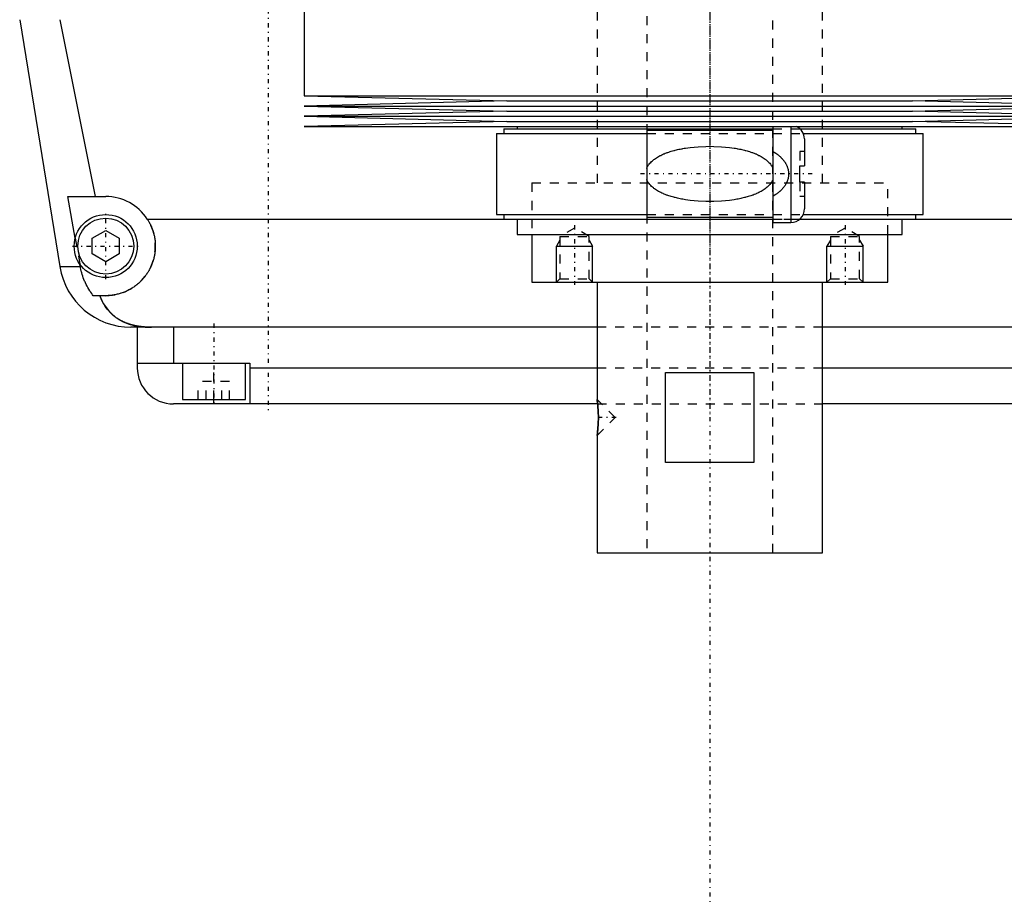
# Model space of a CAD drawing. Extents: x -120 to 120, y -136 to 719.
# Tile 1 of 11: x -77 to 33, y -136 to -38. Entities that reach past the tile are written whole.
import ezdxf

# ---------------------------------------------------------------- set-up
doc = ezdxf.new("R2010")
doc.units = 0
doc.linetypes.add('CENTER', pattern=[1.5, 0.45, -0.5, 0.05, -0.5])
doc.linetypes.add('DASHED', pattern=[2, 1, -1])
for name, color, linetype in [('AM_0', 7, 'CONTINUOUS'), ('AM_10', 7, 'CONTINUOUS'), ('AM_3', 7, 'DASHED'), ('AM_7', 7, 'CENTER')]:
    doc.layers.add(name, color=color, linetype=linetype)

msp = doc.modelspace()

# ---------------------------------------------------------------- linework, layer by layer
at = {"layer": 'AM_0', "color": 7, "linetype": 'CONTINUOUS'}
for p, q in [((-45, -30.25), (-45, -46.83)), ((-76.54, -38.4), (-72.1, -65.78)), ((-72.1, -38.4), (-68.19, -58)), ((-45, -46.83), (-22.5, -47.4)), ((-45, -46.83), (45, -46.83)), ((22.5, -47.4), (45, -46.83)), ((-22.5, -47.4), (-45, -47.97)), ((-45, -47.97), (-22.5, -48.54)), ((-45, -47.97), (45, -47.97)), ((-22.5, -47.4), (22.5, -47.4)), ((45, -47.97), (22.5, -47.4)), ((22.5, -48.54), (45, -47.97)), ((-22.5, -48.54), (-45, -49.11)), ((-45, -49.11), (-22.5, -49.68)), ((-45, -49.11), (45, -49.11)), ((-22.5, -48.54), (22.5, -48.54)), ((45, -49.11), (22.5, -48.54)), ((22.5, -49.68), (45, -49.11)), ((-22.5, -49.68), (-45, -50.25)), ((-22.5, -49.68), (22.5, -49.68)), ((45, -50.25), (22.5, -49.68)), ((-45, -50.25), (45, -50.25)), ((-23.65, -51), (-23.65, -60)), ((-23.65, -51), (-7, -51)), ((-22.85, -50.5), (-22.85, -51)), ((-22.85, -50.5), (7, -50.5)), ((-21.35, -50.25), (-21.35, -50.5)), ((7, -50.7), (-7, -50.7)), ((-7, -50.7), (-7, -60.3)), ((7, -50.25), (7, -60.88)), ((9, -50.25), (9, -60.88)), ((9.99, -50.5), (22.85, -50.5)), ((10.36, -51), (23.65, -51)), ((21.35, -50.5), (21.35, -50.25)), ((22.85, -51), (22.85, -50.5)), ((23.65, -60), (23.65, -51)), ((10.5, -51.62), (10.5, -54.6)), ((10, -56.4), (10, -54.6)), ((10, -54.6), (10.5, -54.6)), ((10.5, -56.4), (10, -56.4)), ((10.5, -56.4), (10.5, -59.38)), ((-71.21, -58), (-67, -58)), ((-70.39, -62.62), (-71.21, -58)), ((-23.65, -60), (-7, -60)), ((-22.85, -60), (-22.85, -60.5)), ((10.36, -60), (23.65, -60)), ((22.85, -60.5), (22.85, -60)), ((-62.39, -60.5), (-9.77, -60.5)), ((-22.85, -60.5), (7.01, -60.5)), ((-21.35, -60.5), (-21.35, -62.2)), ((-7, -60.3), (7, -60.3)), ((7, -60.88), (9, -60.88)), ((9.99, -60.5), (22.85, -60.5)), ((21.35, -62.2), (21.35, -60.5)), ((22.85, -60.5), (62.39, -60.5)), ((-68.5, -62.63), (-67, -61.77)), ((-67, -61.77), (-65.5, -62.63)), ((-21.35, -62.2), (21.35, -62.2)), ((-19.75, -62.2), (-19.75, -67.5)), ((19.75, -67.5), (19.75, -62.2)), ((-68.5, -64.37), (-68.5, -62.63)), ((-65.5, -62.63), (-65.5, -64.37)), ((-67, -65.23), (-68.5, -64.37)), ((-65.5, -64.37), (-67, -65.23)), ((-69.82, -65.78), (-69.87, -65.5)), ((-72.1, -65.78), (-69.82, -65.78)), ((-19.75, -67.5), (19.75, -67.5)), ((-12.5, -67.5), (-12.5, -80.5)), ((12.5, -97.5), (12.5, -67.5)), ((-67, -69), (-68.39, -69)), ((-12.5, -72.5), (-64.2, -72.5)), ((-63.5, -72.5), (-63.5, -77)), ((-59.5, -72.5), (-59.5, -76.5)), ((64.2, -72.5), (12.5, -72.5)), ((-63.5, -76.5), (-51, -76.5)), ((-58.5, -76.5), (-58.5, -80.5)), ((-51.5, -80.5), (-51.5, -76.5)), ((-51, -76.5), (-51, -81)), ((-51, -77), (-12.5, -77)), ((-4.9, -77.5), (4.9, -77.5)), ((-4.9, -87.5), (-4.9, -77.5)), ((4.9, -77.5), (4.9, -87.5)), ((12.5, -77), (51, -77)), ((-58.5, -80.5), (-51.5, -80.5)), ((-55, -81), (-55, -80.5)), ((-12.49, -80.54), (-12.5, -80.5)), ((-12.48, -80.66), (-12.49, -80.59)), ((-12.44, -81), (-59.5, -81)), ((-12.44, -80.98), (-12.45, -80.86)), ((59.5, -81), (12.5, -81)), ((-12.45, -84.14), (-12.44, -84.02)), ((-12.5, -84.5), (-12.49, -84.46)), ((-12.5, -84.5), (-12.5, -97.5)), ((-12.49, -84.42), (-12.47, -84.29)), ((4.9, -87.5), (-4.9, -87.5)), ((-12.5, -97.5), (12.5, -97.5))]:
    msp.add_line(p, q, dxfattribs=at)
for points in [[(-62.39, -60.5, 0), (-62.36, -60.55, 0), (-62.3, -60.65, 0), (-62.24, -60.74, 0), (-62.21, -60.79, 0), (-62.18, -60.84, 0), (-62.13, -60.95, 0), (-62.08, -61.05, 0), (-62.03, -61.15, 0), (-61.98, -61.26, 0), (-61.93, -61.36, 0), (-61.91, -61.41, 0), (-61.89, -61.47, 0), (-61.85, -61.57, 0), (-61.81, -61.68, 0), (-61.77, -61.79, 0), (-61.74, -61.9, 0), (-61.71, -62.01, 0), (-61.69, -62.06, 0), (-61.68, -62.12, 0), (-61.65, -62.23, 0), (-61.62, -62.34, 0), (-61.61, -62.39, 0), (-61.6, -62.45, 0), (-61.58, -62.56, 0), (-61.56, -62.66, 0), (-61.56, -62.72, 0), (-61.55, -62.77, 0), (-61.53, -62.88, 0), (-61.52, -62.99, 0), (-61.51, -63.1, 0), (-61.51, -63.21, 0), (-61.5, -63.31, 0), (-61.5, -63.37, 0), (-61.5, -63.42, 0), (-61.5, -63.52, 0), (-61.5, -63.63, 0), (-61.5, -63.73, 0), (-61.51, -63.84, 0), (-61.52, -63.95, 0), (-61.52, -64, 0), (-61.53, -64.05, 0), (-61.54, -64.16, 0), (-61.55, -64.26, 0), (-61.57, -64.37, 0), (-61.59, -64.47, 0), (-61.61, -64.58, 0), (-61.62, -64.63, 0), (-61.63, -64.69, 0), (-61.65, -64.79, 0), (-61.68, -64.9, 0), (-61.71, -65, 0), (-61.74, -65.1, 0), (-61.77, -65.21, 0), (-61.79, -65.26, 0), (-61.81, -65.31, 0), (-61.84, -65.41, 0), (-61.88, -65.51, 0), (-61.92, -65.61, 0), (-61.96, -65.71, 0), (-62.01, -65.81, 0), (-62.03, -65.86, 0), (-62.05, -65.9, 0), (-62.1, -66, 0), (-62.15, -66.1, 0), (-62.18, -66.14, 0), (-62.2, -66.19, 0), (-62.26, -66.28, 0), (-62.31, -66.37, 0), (-62.34, -66.42, 0), (-62.37, -66.46, 0), (-62.43, -66.55, 0), (-62.49, -66.64, 0), (-62.55, -66.73, 0), (-62.61, -66.81, 0), (-62.67, -66.9, 0), (-62.71, -66.94, 0), (-62.74, -66.98, 0), (-62.81, -67.06, 0), (-62.87, -67.14, 0), (-62.94, -67.21, 0), (-63.01, -67.29, 0), (-63.09, -67.36, 0), (-63.12, -67.4, 0), (-63.16, -67.44, 0), (-63.23, -67.51, 0), (-63.31, -67.58, 0), (-63.38, -67.64, 0), (-63.46, -67.71, 0), (-63.55, -67.78, 0), (-63.59, -67.81, 0), (-63.63, -67.85, 0), (-63.71, -67.91, 0), (-63.8, -67.97, 0), (-63.89, -68.04, 0), (-63.98, -68.1, 0), (-64.07, -68.15, 0), (-64.12, -68.18, 0), (-64.16, -68.21, 0), (-64.26, -68.27, 0), (-64.36, -68.32, 0), (-64.45, -68.37, 0), (-64.55, -68.43, 0), (-64.65, -68.47, 0), (-64.7, -68.5, 0), (-64.76, -68.52, 0), (-64.86, -68.57, 0), (-64.96, -68.61, 0), (-65.02, -68.63, 0), (-65.07, -68.65, 0), (-65.17, -68.69, 0), (-65.28, -68.72, 0), (-65.34, -68.74, 0), (-65.39, -68.76, 0), (-65.5, -68.79, 0), (-65.61, -68.82, 0), (-65.72, -68.85, 0), (-65.83, -68.87, 0), (-65.94, -68.9, 0), (-66, -68.91, 0), (-66.05, -68.92, 0), (-66.16, -68.94, 0), (-66.27, -68.95, 0), (-66.39, -68.97, 0), (-66.5, -68.98, 0), (-66.61, -68.99, 0), (-66.67, -68.99, 0), (-66.72, -68.99, 0), (-66.83, -69, 0), (-66.94, -69, 0), (-67, -69, 0)], [(-68.39, -69, 0), (-68.45, -68.92, 0), (-68.56, -68.77, 0), (-68.67, -68.61, 0), (-68.72, -68.53, 0), (-68.77, -68.45, 0), (-68.88, -68.28, 0), (-68.98, -68.11, 0), (-69.07, -67.93, 0), (-69.17, -67.75, 0), (-69.26, -67.57, 0), (-69.3, -67.47, 0), (-69.34, -67.38, 0), (-69.42, -67.19, 0), (-69.49, -67.01, 0), (-69.55, -66.83, 0), (-69.61, -66.65, 0), (-69.66, -66.46, 0), (-69.69, -66.37, 0), (-69.71, -66.27, 0), (-69.76, -66.08, 0), (-69.8, -65.88, 0), (-69.82, -65.78, 0)], [(-67.64, -69, 0), (-67.57, -69.19, 0), (-67.42, -69.55, 0), (-67.24, -69.89, 0), (-67.14, -70.05, 0), (-67.04, -70.21, 0), (-66.82, -70.51, 0), (-66.59, -70.78, 0), (-66.32, -71.04, 0), (-66.16, -71.19, 0), (-66.11, -71.23, 0), (-66.07, -71.27, 0), (-66.04, -71.29, 0), (-66.02, -71.31, 0), (-65.97, -71.34, 0), (-65.92, -71.38, 0), (-65.87, -71.42, 0), (-65.81, -71.45, 0), (-65.76, -71.49, 0), (-65.73, -71.51, 0), (-65.71, -71.53, 0), (-65.65, -71.56, 0), (-65.6, -71.6, 0), (-65.57, -71.61, 0), (-65.54, -71.63, 0), (-65.49, -71.66, 0), (-65.43, -71.69, 0), (-65.4, -71.71, 0), (-65.38, -71.73, 0), (-65.32, -71.76, 0), (-65.26, -71.79, 0), (-65.2, -71.82, 0), (-65.14, -71.85, 0), (-65.08, -71.88, 0), (-65.05, -71.89, 0), (-65.02, -71.91, 0), (-64.96, -71.93, 0), (-64.9, -71.96, 0), (-64.83, -71.99, 0), (-64.77, -72.01, 0), (-64.71, -72.04, 0), (-64.68, -72.05, 0), (-64.64, -72.06, 0), (-64.58, -72.09, 0), (-64.52, -72.11, 0), (-64.45, -72.13, 0), (-64.39, -72.15, 0), (-64.32, -72.17, 0), (-64.29, -72.18, 0), (-64.25, -72.19, 0), (-64.19, -72.21, 0), (-64.12, -72.23, 0), (-64.05, -72.25, 0), (-63.98, -72.27, 0), (-63.92, -72.28, 0), (-63.88, -72.29, 0), (-63.85, -72.3, 0), (-63.78, -72.31, 0), (-63.71, -72.33, 0), (-63.64, -72.34, 0), (-63.57, -72.36, 0), (-63.5, -72.37, 0), (-63.46, -72.38, 0), (-63.43, -72.38, 0), (-63.36, -72.39, 0), (-63.28, -72.41, 0), (-63.25, -72.41, 0), (-63.21, -72.42, 0), (-63.14, -72.43, 0), (-63.07, -72.43, 0), (-63.03, -72.44, 0), (-62.99, -72.44, 0), (-62.92, -72.45, 0), (-62.85, -72.46, 0), (-62.77, -72.46, 0), (-62.7, -72.47, 0), (-62.63, -72.48, 0), (-62.59, -72.48, 0), (-62.55, -72.48, 0), (-62.48, -72.49, 0), (-62.41, -72.49, 0), (-62.15, -72.5, 0), (-61.92, -72.5, 0)], [(-12.5, -80.5, 0), (-12.5, -80.5, 0), (-12.5, -80.5, 0), (-12.5, -80.51, 0), (-12.5, -80.51, 0), (-12.5, -80.51, 0), (-12.5, -80.52, 0), (-12.5, -80.53, 0), (-12.49, -80.54, 0), (-12.49, -80.55, 0), (-12.49, -80.56, 0), (-12.49, -80.57, 0), (-12.49, -80.58, 0), (-12.49, -80.6, 0), (-12.48, -80.62, 0), (-12.48, -80.64, 0), (-12.48, -80.66, 0), (-12.48, -80.69, 0), (-12.47, -80.7, 0), (-12.47, -80.71, 0), (-12.47, -80.74, 0), (-12.47, -80.77, 0), (-12.46, -80.78, 0), (-12.46, -80.8, 0), (-12.46, -80.83, 0), (-12.45, -80.87, 0), (-12.45, -80.88, 0), (-12.45, -80.9, 0), (-12.45, -80.94, 0), (-12.44, -80.97, 0), (-12.44, -81.01, 0), (-12.43, -81.05, 0), (-12.43, -81.09, 0), (-12.43, -81.11, 0), (-12.43, -81.13, 0), (-12.42, -81.17, 0), (-12.42, -81.21, 0), (-12.41, -81.26, 0), (-12.41, -81.3, 0), (-12.41, -81.35, 0), (-12.41, -81.37, 0), (-12.4, -81.4, 0), (-12.4, -81.44, 0), (-12.4, -81.49, 0), (-12.39, -81.54, 0), (-12.39, -81.6, 0), (-12.39, -81.65, 0), (-12.38, -81.67, 0), (-12.38, -81.7, 0), (-12.38, -81.75, 0), (-12.38, -81.81, 0), (-12.38, -81.86, 0), (-12.37, -81.92, 0), (-12.37, -81.97, 0), (-12.37, -82, 0), (-12.37, -82.03, 0), (-12.37, -82.09, 0), (-12.37, -82.14, 0), (-12.36, -82.2, 0), (-12.36, -82.25, 0), (-12.36, -82.31, 0), (-12.36, -82.34, 0), (-12.36, -82.36, 0), (-12.36, -82.42, 0), (-12.36, -82.47, 0), (-12.36, -82.5, 0), (-12.36, -82.53, 0), (-12.36, -82.58, 0), (-12.36, -82.64, 0), (-12.36, -82.66, 0), (-12.36, -82.69, 0), (-12.36, -82.75, 0), (-12.36, -82.8, 0), (-12.37, -82.86, 0), (-12.37, -82.92, 0), (-12.37, -82.97, 0), (-12.37, -83, 0), (-12.37, -83.03, 0), (-12.37, -83.08, 0), (-12.38, -83.14, 0), (-12.38, -83.19, 0), (-12.38, -83.25, 0), (-12.38, -83.3, 0), (-12.38, -83.33, 0), (-12.39, -83.35, 0), (-12.39, -83.41, 0), (-12.39, -83.46, 0), (-12.4, -83.51, 0), (-12.4, -83.56, 0), (-12.4, -83.61, 0), (-12.41, -83.63, 0), (-12.41, -83.65, 0), (-12.41, -83.7, 0), (-12.41, -83.74, 0), (-12.42, -83.79, 0), (-12.42, -83.83, 0), (-12.43, -83.87, 0), (-12.43, -83.89, 0), (-12.43, -83.91, 0), (-12.43, -83.95, 0), (-12.44, -83.99, 0), (-12.44, -84.03, 0), (-12.45, -84.06, 0), (-12.45, -84.1, 0), (-12.45, -84.12, 0), (-12.45, -84.13, 0), (-12.46, -84.17, 0), (-12.46, -84.2, 0), (-12.46, -84.22, 0), (-12.47, -84.23, 0), (-12.47, -84.26, 0), (-12.47, -84.29, 0), (-12.47, -84.3, 0), (-12.48, -84.31, 0), (-12.48, -84.34, 0), (-12.48, -84.36, 0), (-12.48, -84.38, 0), (-12.49, -84.4, 0), (-12.49, -84.42, 0), (-12.49, -84.43, 0), (-12.49, -84.44, 0), (-12.49, -84.45, 0), (-12.49, -84.46, 0), (-12.5, -84.47, 0), (-12.5, -84.48, 0), (-12.5, -84.49, 0), (-12.5, -84.49, 0), (-12.5, -84.49, 0), (-12.5, -84.5, 0), (-12.5, -84.5, 0), (-12.5, -84.5, 0)]]:
    msp.add_polyline3d(points, dxfattribs=at)
for radius in [3.5, 3.1]:
    msp.add_circle((-67, -63.5), radius, dxfattribs=at)
for centre, radius, start, end in [((9, -51.62), 1.5, 0, 66.4435), ((-67, -63.5), 5.5, 33.0557, 90), ((9, -59.38), 1.5, 270, 0), ((-64.2, -64.5), 8, 189.225, 270), ((-59.5, -77), 4, 180, 270)]:
    msp.add_arc(centre, radius, start, end, dxfattribs=at)
at = {"layer": 'AM_10', "color": 7, "linetype": 'CONTINUOUS'}
for p, q in [((-16.62, -62.84), (-17, -63.5)), ((-13.38, -62.84), (-13, -63.5)), ((13.38, -62.84), (13, -63.5)), ((16.62, -62.84), (17, -63.5)), ((-17, -67.5), (-17, -63.5)), ((-17, -63.5), (-13, -63.5)), ((-13, -67.5), (-13, -63.5)), ((13, -67.5), (13, -63.5)), ((13, -63.5), (17, -63.5)), ((17, -67.5), (17, -63.5))]:
    msp.add_line(p, q, dxfattribs=at)
at = {"layer": 'AM_3', "color": 6, "linetype": 'DASHED'}
for p, q in [((-7, 680), (-7, -97.5)), ((7, -97.5), (7, 680)), ((-12.5, 664.5), (-12.5, -56.5)), ((12.5, -56.5), (12.5, 664.5)), ((-7, -51), (10.36, -51)), ((7, -50.5), (9.99, -50.5)), ((10, -53), (10, -54.6)), ((10.5, -53), (10, -53)), ((-19.75, -56.5), (19.75, -56.5)), ((-19.75, -56.5), (-19.75, -62.2)), ((-19.75, -56.5), (0, -56.5)), ((10, -56.4), (10, -58)), ((19.75, -62.2), (19.75, -56.5)), ((10.5, -58), (10, -58)), ((-7, -60), (10.36, -60)), ((-9.77, -60.5), (22.85, -60.5)), ((7.01, -60.5), (9.99, -60.5)), ((-15, -61.5), (-16.62, -62.44)), ((-13.38, -62.44), (-15, -61.5)), ((15, -61.5), (13.38, -62.44)), ((16.62, -62.44), (15, -61.5)), ((-70.39, -62.62), (-69.87, -65.5)), ((-16.62, -62.44), (-16.62, -67.12)), ((-16.62, -62.44), (-13.38, -62.44)), ((-13.38, -67.12), (-13.38, -62.44)), ((13.38, -62.44), (13.38, -67.12)), ((13.38, -62.44), (16.62, -62.44)), ((16.62, -67.12), (16.62, -62.44)), ((-16.62, -67.12), (-17, -67.5)), ((-16.62, -67.12), (-13.38, -67.12)), ((-13, -67.5), (-13.38, -67.12)), ((13.38, -67.12), (13, -67.5)), ((13.38, -67.12), (16.62, -67.12)), ((17, -67.5), (16.62, -67.12)), ((12.5, -72.5), (-12.5, -72.5)), ((-55, -80.5), (-55, -76.5)), ((-12.5, -77), (12.5, -77)), ((-56.73, -80.5), (-56.73, -78.5)), ((-53.27, -78.5), (-56.73, -78.5)), ((-55.87, -80.5), (-55.87, -78.5)), ((-54.13, -80.5), (-54.13, -78.5)), ((-53.27, -80.5), (-53.27, -78.5)), ((-10.5, -82.5), (-12.5, -80.5)), ((-12.49, -80.59), (-12.49, -80.54)), ((-12.45, -80.86), (-12.48, -80.66)), ((-12.44, -81), (12.5, -81)), ((-12.5, -84.5), (-10.5, -82.5)), ((-12.49, -84.46), (-12.49, -84.42)), ((-12.47, -84.29), (-12.45, -84.14))]:
    msp.add_line(p, q, dxfattribs=at)
for points in [[(-7, -54.88, 0), (-7, -54.87, 0), (-6.99, -54.85, 0), (-6.98, -54.82, 0), (-6.97, -54.81, 0), (-6.96, -54.8, 0), (-6.95, -54.78, 0), (-6.94, -54.76, 0), (-6.93, -54.73, 0), (-6.92, -54.71, 0), (-6.91, -54.69, 0), (-6.9, -54.68, 0), (-6.9, -54.67, 0), (-6.88, -54.65, 0), (-6.87, -54.63, 0), (-6.82, -54.55, 0), (-6.78, -54.49, 0), (-6.74, -54.43, 0), (-6.65, -54.32, 0), (-6.55, -54.22, 0), (-6.45, -54.12, 0), (-6.35, -54.03, 0), (-6.25, -53.94, 0), (-6.19, -53.9, 0), (-6.14, -53.86, 0), (-6.03, -53.78, 0), (-5.91, -53.7, 0), (-5.8, -53.63, 0), (-5.68, -53.56, 0), (-5.56, -53.5, 0), (-5.5, -53.47, 0), (-5.44, -53.44, 0), (-5.32, -53.38, 0), (-5.19, -53.32, 0), (-5.13, -53.29, 0), (-5.06, -53.27, 0), (-4.94, -53.21, 0), (-4.81, -53.16, 0), (-4.74, -53.14, 0), (-4.67, -53.12, 0), (-4.54, -53.07, 0), (-4.41, -53.03, 0), (-4.27, -52.99, 0), (-4.13, -52.95, 0), (-3.99, -52.91, 0), (-3.92, -52.89, 0), (-3.85, -52.87, 0), (-3.71, -52.84, 0), (-3.57, -52.8, 0), (-3.43, -52.77, 0), (-3.28, -52.74, 0), (-3.14, -52.71, 0), (-3.07, -52.7, 0), (-2.99, -52.69, 0), (-2.85, -52.66, 0), (-2.7, -52.64, 0), (-2.19, -52.57, 0), (-1.3, -52.49, 0), (-0.43, -52.45, 0), (0, -52.44, 0), (0.43, -52.45, 0), (1.3, -52.49, 0), (2.19, -52.57, 0), (2.7, -52.64, 0), (2.85, -52.66, 0), (2.99, -52.69, 0), (3.07, -52.7, 0), (3.14, -52.71, 0), (3.28, -52.74, 0), (3.43, -52.77, 0), (3.57, -52.8, 0), (3.71, -52.84, 0), (3.85, -52.87, 0), (3.92, -52.89, 0), (3.99, -52.91, 0), (4.13, -52.95, 0), (4.27, -52.99, 0), (4.41, -53.03, 0), (4.54, -53.07, 0), (4.67, -53.12, 0), (4.74, -53.14, 0), (4.81, -53.16, 0), (4.94, -53.21, 0), (5.06, -53.27, 0), (5.13, -53.29, 0), (5.19, -53.32, 0), (5.32, -53.38, 0), (5.44, -53.44, 0), (5.5, -53.47, 0), (5.56, -53.5, 0), (5.68, -53.56, 0), (5.8, -53.63, 0), (5.91, -53.7, 0), (6.03, -53.78, 0), (6.14, -53.86, 0), (6.19, -53.9, 0), (6.25, -53.94, 0), (6.35, -54.03, 0), (6.45, -54.12, 0), (6.55, -54.22, 0), (6.65, -54.32, 0), (6.74, -54.43, 0), (6.78, -54.49, 0), (6.82, -54.55, 0), (6.87, -54.63, 0), (6.88, -54.65, 0), (6.9, -54.67, 0), (6.9, -54.68, 0), (6.91, -54.69, 0), (6.92, -54.71, 0), (6.93, -54.73, 0), (6.94, -54.76, 0), (6.95, -54.78, 0), (6.96, -54.8, 0), (6.97, -54.81, 0), (6.98, -54.82, 0), (6.99, -54.85, 0), (7, -54.87, 0), (7, -54.88, 0)], [(7, -53, 0), (7.15, -53.1, 0), (7.33, -53.21, 0), (7.38, -53.25, 0), (7.42, -53.28, 0), (7.45, -53.3, 0), (7.47, -53.32, 0), (7.52, -53.35, 0), (7.57, -53.39, 0), (7.61, -53.43, 0), (7.66, -53.46, 0), (7.7, -53.5, 0), (7.72, -53.52, 0), (7.75, -53.54, 0), (7.79, -53.58, 0), (7.83, -53.62, 0), (7.85, -53.64, 0), (7.88, -53.66, 0), (7.92, -53.7, 0), (7.96, -53.74, 0), (7.98, -53.76, 0), (8, -53.78, 0), (8.04, -53.82, 0), (8.07, -53.87, 0), (8.11, -53.91, 0), (8.15, -53.95, 0), (8.18, -54, 0), (8.2, -54.02, 0), (8.22, -54.04, 0), (8.25, -54.09, 0), (8.28, -54.13, 0), (8.32, -54.18, 0), (8.35, -54.23, 0), (8.38, -54.28, 0), (8.39, -54.3, 0), (8.41, -54.33, 0), (8.44, -54.38, 0), (8.47, -54.43, 0), (8.5, -54.49, 0), (8.52, -54.54, 0), (8.55, -54.6, 0), (8.56, -54.62, 0), (8.57, -54.65, 0), (8.59, -54.71, 0), (8.61, -54.77, 0), (8.63, -54.82, 0), (8.65, -54.88, 0), (8.67, -54.94, 0), (8.68, -54.97, 0), (8.68, -55, 0), (8.7, -55.06, 0), (8.71, -55.12, 0), (8.72, -55.18, 0), (8.73, -55.24, 0), (8.73, -55.3, 0), (8.73, -55.33, 0), (8.74, -55.35, 0), (8.74, -55.41, 0), (8.74, -55.47, 0), (8.74, -55.5, 0), (8.74, -55.53, 0), (8.74, -55.59, 0), (8.74, -55.65, 0), (8.73, -55.67, 0), (8.73, -55.7, 0), (8.73, -55.76, 0), (8.72, -55.82, 0), (8.71, -55.88, 0), (8.7, -55.94, 0), (8.68, -56, 0), (8.68, -56.03, 0), (8.67, -56.06, 0), (8.65, -56.12, 0), (8.63, -56.18, 0), (8.61, -56.23, 0), (8.59, -56.29, 0), (8.57, -56.35, 0), (8.56, -56.38, 0), (8.55, -56.4, 0), (8.52, -56.46, 0), (8.5, -56.51, 0), (8.47, -56.57, 0), (8.44, -56.62, 0), (8.41, -56.67, 0), (8.39, -56.7, 0), (8.38, -56.72, 0), (8.35, -56.77, 0), (8.32, -56.82, 0), (8.28, -56.87, 0), (8.25, -56.91, 0), (8.22, -56.96, 0), (8.2, -56.98, 0), (8.18, -57, 0), (8.15, -57.05, 0), (8.11, -57.09, 0), (8.07, -57.13, 0), (8.04, -57.18, 0), (8, -57.22, 0), (7.98, -57.24, 0), (7.96, -57.26, 0), (7.92, -57.3, 0), (7.88, -57.34, 0), (7.85, -57.36, 0), (7.83, -57.38, 0), (7.79, -57.42, 0), (7.75, -57.46, 0), (7.72, -57.48, 0), (7.7, -57.5, 0), (7.66, -57.54, 0), (7.61, -57.57, 0), (7.57, -57.61, 0), (7.52, -57.65, 0), (7.47, -57.68, 0), (7.45, -57.7, 0), (7.42, -57.72, 0), (7.38, -57.75, 0), (7.33, -57.79, 0), (7.15, -57.9, 0), (7, -58, 0)], [(7, -56.12, 0), (7, -56.13, 0), (6.99, -56.15, 0), (6.98, -56.18, 0), (6.97, -56.19, 0), (6.96, -56.2, 0), (6.95, -56.22, 0), (6.94, -56.24, 0), (6.93, -56.27, 0), (6.92, -56.29, 0), (6.91, -56.31, 0), (6.9, -56.32, 0), (6.9, -56.33, 0), (6.88, -56.35, 0), (6.87, -56.37, 0), (6.82, -56.45, 0), (6.78, -56.51, 0), (6.74, -56.57, 0), (6.65, -56.68, 0), (6.55, -56.78, 0), (6.45, -56.88, 0), (6.35, -56.97, 0), (6.25, -57.06, 0), (6.19, -57.1, 0), (6.14, -57.14, 0), (6.03, -57.22, 0), (5.91, -57.3, 0), (5.8, -57.37, 0), (5.68, -57.44, 0), (5.56, -57.5, 0), (5.5, -57.53, 0), (5.44, -57.56, 0), (5.32, -57.62, 0), (5.19, -57.68, 0), (5.13, -57.71, 0), (5.06, -57.73, 0), (4.94, -57.79, 0), (4.81, -57.84, 0), (4.74, -57.86, 0), (4.67, -57.88, 0), (4.54, -57.93, 0), (4.41, -57.97, 0), (4.27, -58.01, 0), (4.13, -58.05, 0), (3.99, -58.09, 0), (3.92, -58.11, 0), (3.85, -58.13, 0), (3.71, -58.16, 0), (3.57, -58.2, 0), (3.43, -58.23, 0), (3.28, -58.26, 0), (3.14, -58.29, 0), (3.07, -58.3, 0), (2.99, -58.31, 0), (2.85, -58.34, 0), (2.7, -58.36, 0), (2.19, -58.43, 0), (1.3, -58.51, 0), (0.43, -58.55, 0), (0, -58.56, 0), (-0.43, -58.55, 0), (-1.3, -58.51, 0), (-2.19, -58.43, 0), (-2.7, -58.36, 0), (-2.85, -58.34, 0), (-2.99, -58.31, 0), (-3.07, -58.3, 0), (-3.14, -58.29, 0), (-3.28, -58.26, 0), (-3.43, -58.23, 0), (-3.57, -58.2, 0), (-3.71, -58.16, 0), (-3.85, -58.13, 0), (-3.92, -58.11, 0), (-3.99, -58.09, 0), (-4.13, -58.05, 0), (-4.27, -58.01, 0), (-4.41, -57.97, 0), (-4.54, -57.93, 0), (-4.67, -57.88, 0), (-4.74, -57.86, 0), (-4.81, -57.84, 0), (-4.94, -57.79, 0), (-5.06, -57.73, 0), (-5.13, -57.71, 0), (-5.19, -57.68, 0), (-5.32, -57.62, 0), (-5.44, -57.56, 0), (-5.5, -57.53, 0), (-5.56, -57.5, 0), (-5.68, -57.44, 0), (-5.8, -57.37, 0), (-5.91, -57.3, 0), (-6.03, -57.22, 0), (-6.14, -57.14, 0), (-6.19, -57.1, 0), (-6.25, -57.06, 0), (-6.35, -56.97, 0), (-6.45, -56.88, 0), (-6.55, -56.78, 0), (-6.65, -56.68, 0), (-6.74, -56.57, 0), (-6.78, -56.51, 0), (-6.82, -56.45, 0), (-6.87, -56.37, 0), (-6.88, -56.35, 0), (-6.9, -56.33, 0), (-6.9, -56.32, 0), (-6.91, -56.31, 0), (-6.92, -56.29, 0), (-6.93, -56.27, 0), (-6.94, -56.24, 0), (-6.95, -56.22, 0), (-6.96, -56.2, 0), (-6.97, -56.19, 0), (-6.98, -56.18, 0), (-6.99, -56.15, 0), (-7, -56.13, 0), (-7, -56.12, 0)], [(-61.92, -72.5, 0), (-62.15, -72.5, 0), (-62.41, -72.49, 0), (-62.48, -72.49, 0), (-62.55, -72.48, 0), (-62.59, -72.48, 0), (-62.63, -72.48, 0), (-62.7, -72.47, 0), (-62.77, -72.46, 0), (-62.85, -72.46, 0), (-62.92, -72.45, 0), (-62.99, -72.44, 0), (-63.03, -72.44, 0), (-63.07, -72.43, 0), (-63.14, -72.43, 0), (-63.21, -72.42, 0), (-63.25, -72.41, 0), (-63.28, -72.41, 0), (-63.36, -72.39, 0), (-63.43, -72.38, 0), (-63.46, -72.38, 0), (-63.5, -72.37, 0), (-63.57, -72.36, 0), (-63.64, -72.34, 0), (-63.71, -72.33, 0), (-63.78, -72.31, 0), (-63.86, -72.3, 0), (-63.89, -72.29, 0), (-63.93, -72.28, 0), (-63.99, -72.26, 0), (-64.06, -72.25, 0), (-64.13, -72.23, 0), (-64.2, -72.21, 0), (-64.27, -72.19, 0), (-64.3, -72.18, 0), (-64.33, -72.17, 0), (-64.4, -72.15, 0), (-64.47, -72.13, 0), (-64.53, -72.1, 0), (-64.6, -72.08, 0), (-64.66, -72.06, 0), (-64.69, -72.04, 0), (-64.72, -72.03, 0), (-64.79, -72.01, 0), (-64.85, -71.98, 0), (-64.91, -71.95, 0), (-64.97, -71.93, 0), (-65.03, -71.9, 0), (-65.06, -71.89, 0), (-65.09, -71.87, 0), (-65.15, -71.84, 0), (-65.21, -71.81, 0), (-65.27, -71.78, 0), (-65.33, -71.75, 0), (-65.39, -71.72, 0), (-65.42, -71.7, 0), (-65.45, -71.69, 0), (-65.5, -71.65, 0), (-65.56, -71.62, 0), (-65.59, -71.6, 0), (-65.61, -71.59, 0), (-65.67, -71.55, 0), (-65.72, -71.52, 0), (-65.75, -71.5, 0), (-65.78, -71.48, 0), (-65.83, -71.44, 0), (-65.88, -71.41, 0), (-65.93, -71.37, 0), (-65.98, -71.33, 0), (-66.03, -71.29, 0), (-66.06, -71.27, 0), (-66.08, -71.25, 0), (-66.13, -71.21, 0), (-66.18, -71.17, 0), (-66.34, -71.03, 0), (-66.6, -70.77, 0), (-66.84, -70.49, 0), (-67.05, -70.19, 0), (-67.15, -70.03, 0), (-67.25, -69.87, 0), (-67.42, -69.54, 0), (-67.57, -69.18, 0), (-67.64, -69, 0)], [(-12.44, -84.02, 0), (-12.44, -84.01, 0), (-12.44, -83.99, 0), (-12.44, -83.97, 0), (-12.44, -83.96, 0), (-12.43, -83.95, 0), (-12.43, -83.93, 0), (-12.43, -83.9, 0), (-12.43, -83.88, 0), (-12.43, -83.86, 0), (-12.42, -83.83, 0), (-12.42, -83.82, 0), (-12.42, -83.81, 0), (-12.42, -83.79, 0), (-12.42, -83.76, 0), (-12.41, -83.74, 0), (-12.41, -83.71, 0), (-12.41, -83.69, 0), (-12.41, -83.67, 0), (-12.41, -83.66, 0), (-12.41, -83.63, 0), (-12.4, -83.61, 0), (-12.4, -83.59, 0), (-12.4, -83.58, 0), (-12.4, -83.55, 0), (-12.4, -83.52, 0), (-12.4, -83.51, 0), (-12.4, -83.5, 0), (-12.39, -83.47, 0), (-12.39, -83.44, 0), (-12.39, -83.41, 0), (-12.39, -83.38, 0), (-12.39, -83.35, 0), (-12.39, -83.34, 0), (-12.38, -83.32, 0), (-12.38, -83.29, 0), (-12.38, -83.26, 0), (-12.38, -83.23, 0), (-12.38, -83.2, 0), (-12.38, -83.17, 0), (-12.38, -83.15, 0), (-12.38, -83.14, 0), (-12.37, -83.11, 0), (-12.37, -83.08, 0), (-12.37, -83.05, 0), (-12.37, -83.01, 0), (-12.37, -82.98, 0), (-12.37, -82.97, 0), (-12.37, -82.95, 0), (-12.37, -82.92, 0), (-12.37, -82.89, 0), (-12.37, -82.86, 0), (-12.36, -82.83, 0), (-12.36, -82.79, 0), (-12.36, -82.78, 0), (-12.36, -82.76, 0), (-12.36, -82.73, 0), (-12.36, -82.7, 0), (-12.36, -82.67, 0), (-12.36, -82.64, 0), (-12.36, -82.61, 0), (-12.36, -82.59, 0), (-12.36, -82.58, 0), (-12.36, -82.55, 0), (-12.36, -82.52, 0), (-12.36, -82.5, 0), (-12.36, -82.49, 0), (-12.36, -82.45, 0), (-12.36, -82.42, 0), (-12.36, -82.41, 0), (-12.36, -82.39, 0), (-12.36, -82.36, 0), (-12.36, -82.33, 0), (-12.36, -82.3, 0), (-12.36, -82.27, 0), (-12.36, -82.24, 0), (-12.36, -82.22, 0), (-12.36, -82.21, 0), (-12.36, -82.17, 0), (-12.37, -82.14, 0), (-12.37, -82.11, 0), (-12.37, -82.08, 0), (-12.37, -82.05, 0), (-12.37, -82.03, 0), (-12.37, -82.02, 0), (-12.37, -81.99, 0), (-12.37, -81.95, 0), (-12.37, -81.92, 0), (-12.37, -81.89, 0), (-12.38, -81.86, 0), (-12.38, -81.85, 0), (-12.38, -81.83, 0), (-12.38, -81.8, 0), (-12.38, -81.77, 0), (-12.38, -81.74, 0), (-12.38, -81.71, 0), (-12.38, -81.68, 0), (-12.39, -81.66, 0), (-12.39, -81.65, 0), (-12.39, -81.62, 0), (-12.39, -81.59, 0), (-12.39, -81.56, 0), (-12.39, -81.53, 0), (-12.4, -81.5, 0), (-12.4, -81.49, 0), (-12.4, -81.48, 0), (-12.4, -81.45, 0), (-12.4, -81.42, 0), (-12.4, -81.41, 0), (-12.4, -81.39, 0), (-12.41, -81.37, 0), (-12.41, -81.34, 0), (-12.41, -81.33, 0), (-12.41, -81.31, 0), (-12.41, -81.29, 0), (-12.41, -81.26, 0), (-12.42, -81.24, 0), (-12.42, -81.21, 0), (-12.42, -81.19, 0), (-12.42, -81.18, 0), (-12.42, -81.17, 0), (-12.43, -81.14, 0), (-12.43, -81.12, 0), (-12.43, -81.1, 0), (-12.43, -81.08, 0), (-12.43, -81.05, 0), (-12.44, -81.04, 0), (-12.44, -81.03, 0), (-12.44, -81.01, 0), (-12.44, -80.99, 0), (-12.44, -80.98, 0)]]:
    msp.add_polyline3d(points, dxfattribs=at)
msp.add_arc((-67, -63.5), 5.5, 270, 33.0557, dxfattribs=at)
at = {"layer": 'AM_7', "color": 4, "linetype": 'CENTER'}
for p, q in [((0, 718.88), (0, -136.38)), ((0, 247.5), (0, -82.5)), ((-49, 17), (-49, -82)), ((0, -28.65), (0, -63.8)), ((11.37, -55.5), (-7.88, -55.5)), ((-67, -67.17), (-67, -59.83)), ((-15, -61.2), (-15, -67.8)), ((15, -61.2), (15, -67.8)), ((-70.67, -63.5), (-63.32, -63.5)), ((-55, -72.1), (-55, -80.9)), ((-10.4, -82.5), (-12.6, -82.5))]:
    msp.add_line(p, q, dxfattribs=at)

doc.saveas('drawing.dxf')
